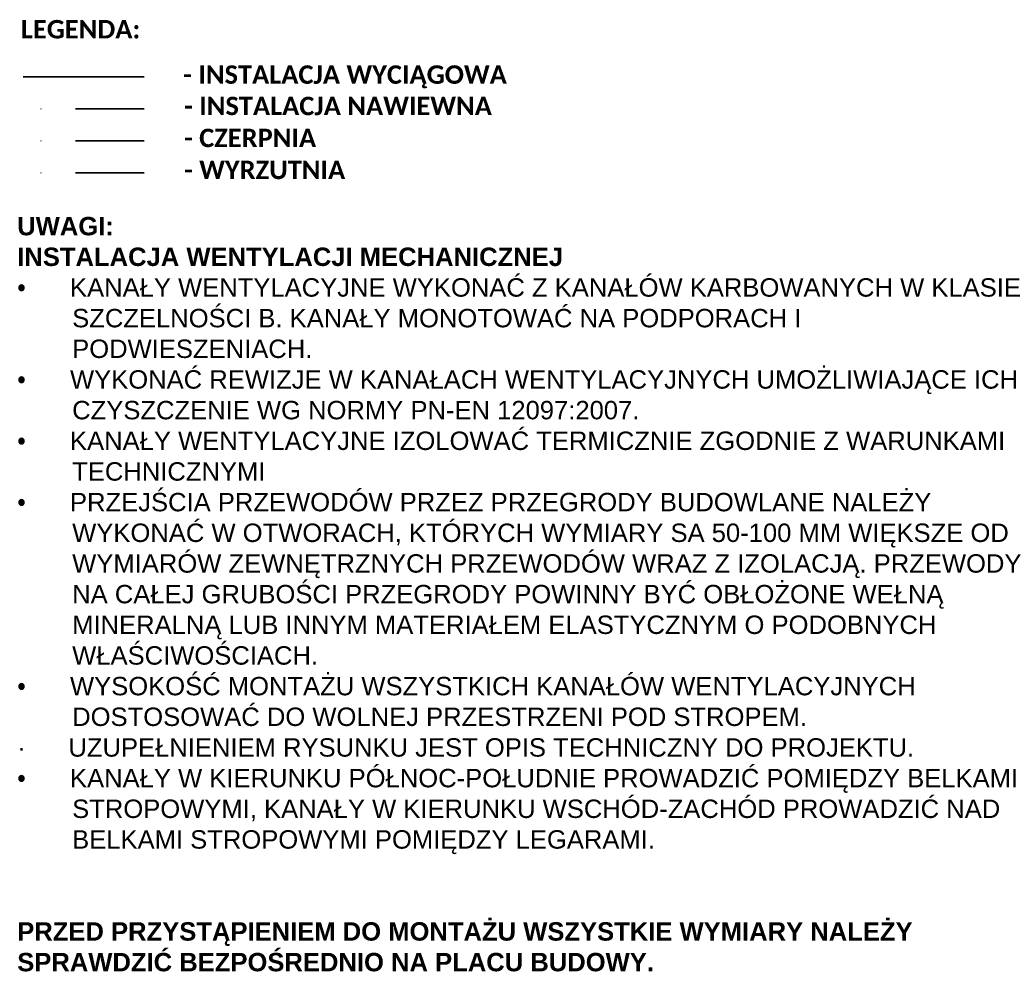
# Model space of a CAD drawing. Extents: x 2492 to 45465, y -48660 to -21478.
# Tile 4 of 6: x 4357 to 4721, y -21957 to -21605. Entities that reach past the tile are written whole.
import ezdxf

# ---------------------------------------------------------------- set-up
doc = ezdxf.new("R2010")
doc.units = 0
doc.linetypes.add('KRESKAKROPKAX2', pattern=[50.8, 25.4, -12.7, 0, -12.7])
for name, color, linetype, lineweight in [('IS_nawiew', 5, 'KRESKAKROPKAX2', 35), ('IS_wywiew', 1, 'Continuous', 35), ('KASPRZAKA-PB-IS-WE- TABELKA RYSUNKOWA$0$MKT_legenda', 7, 'Continuous', 30), ('KASPRZAKA-PB-IS-WE- TABELKA RYSUNKOWA$0$MKT_WENT_urządzenia', 7, 'Continuous', 30)]:
    doc.layers.add(name, color=color, linetype=linetype, lineweight=lineweight)
doc.styles.add('KASPRZAKA-PB-IS-WE- TABELKA RYSUNKOWA$0$FDBES', font='ariblk.ttf')
doc.styles.add('MtXpl_Calibri', font='calibrib.ttf')

msp = doc.modelspace()

# ---------------------------------------------------------------- linework, layer by layer
at = {"layer": 'IS_nawiew'}
msp.add_line((4403.49, -21637.592), (4358.722, -21637.592), dxfattribs=at)
at = {"layer": 'IS_nawiew', "color": 3}
msp.add_line((4403.49, -21649.405), (4358.722, -21649.405), dxfattribs=at)
at = {"layer": 'IS_nawiew', "color": 6}
msp.add_line((4403.49, -21661.219), (4358.722, -21661.219), dxfattribs=at)
at = {"layer": 'IS_wywiew'}
msp.add_line((4403.49, -21625.779), (4358.722, -21625.779), dxfattribs=at)

# ---------------------------------------------------------------- texts
at = {"layer": 'KASPRZAKA-PB-IS-WE- TABELKA RYSUNKOWA$0$MKT_legenda', "color": 3, "lineweight": 30, "insert": (4356.512, -21677.521), "char_height": 6.8, "attachment_point": 1, "style": 'KASPRZAKA-PB-IS-WE- TABELKA RYSUNKOWA$0$FDBES'}
msp.add_mtext_dynamic_manual_height_columns('{\\fArial|b1|i0|c238|p34;UWAGI:\\PINSTALACJA WENTYLACJI MECHANICZNEJ\\fArial|b0|i0|c238|p34;\\P\\fSymbol|b0|i0|c2|p18;·{\\W6.49414; }\\fArial|b0|i0|c238|p34;KANAŁY WENTYLACYJNE WYKONAĆ Z KANAŁÓW KARBOWANYCH W KLASIE \\P{\\W7.729349; }SZCZELNOŚCI B. KANAŁY MONOTOWAĆ NA PODPORACH I \\P{\\W7.729349; }PODWIESZENIACH.\\P\\fSymbol|b0|i0|c2|p18;·{\\W6.49414; }\\fArial|b0|i0|c238|p34;WYKONAĆ REWIZJE W KANAŁACH WENTYLACYJNYCH UMOŻLIWIAJĄCE ICH \\P{\\W7.729349; }CZYSZCZENIE WG NORMY PN-EN 12097:2007.\\P\\fSymbol|b0|i0|c2|p18;·{\\W6.49414; }\\fArial|b0|i0|c238|p34;KANAŁY WENTYLACYJNE IZOLOWAĆ TERMICZNIE ZGODNIE Z WARUNKAMI \\P{\\W7.729349; }TECHNICZNYMI\\P\\fSymbol|b0|i0|c2|p18;·{\\W6.49414; }\\fArial|b0|i0|c238|p34;PRZEJŚCIA PRZEWODÓW PRZEZ PRZEGRODY BUDOWLANE NALEŻY \\P{\\W7.729349; }WYKONAĆ W OTWORACH, KTÓRYCH WYMIARY SA 50-100 MM WIĘKSZE OD \\P{\\W7.729349; }WYMIARÓW ZEWNĘTRZNYCH PRZEWODÓW WRAZ Z IZOLACJĄ. PRZEWODY \\P{\\W7.729349; }NA CAŁEJ GRUBOŚCI PRZEGRODY POWINNY BYĆ OBŁOŻONE WEŁNĄ \\P{\\W7.729349; }MINERALNĄ LUB INNYM MATERIAŁEM ELASTYCZNYM O PODOBNYCH \\P{\\W7.729349; }WŁAŚCIWOŚCIACH.\\P\\fSymbol|b0|i0|c2|p18;·{\\W6.49414; }\\fArial|b0|i0|c238|p34;WYSOKOŚĆ MONTAŻU WSZYSTKICH KANAŁÓW WENTYLACYJNYCH  \\P{\\W7.729349; }DOSTOSOWAĆ DO WOLNEJ PRZESTRZENI POD STROPEM.\\P·      UZUPEŁNIENIEM RYSUNKU JEST OPIS TECHNICZNY DO PROJEKTU.\\P\\fSymbol|b0|i0|c2|p18;·{\\W6.49414; }\\fArial|b0|i0|c238|p34;KANAŁY W KIERUNKU PÓŁNOC-POŁUDNIE PROWADZIĆ POMIĘDZY BELKAMI \\P{\\W7.729349; }STROPOWYMI, KANAŁY W KIERUNKU WSCHÓD-ZACHÓD PROWADZIĆ NAD \\P{\\W7.729349; }BELKAMI STROPOWYMI POMIĘDZY LEGARAMI.\\P\\P\\fArial|b1|i0|c238|p34;\\PPRZED PRZYSTĄPIENIEM DO MONTAŻU WSZYSTKIE WYMIARY NALEŻY SPRAWDZIĆ BEZPOŚREDNIO NA PLACU BUDOWY.\\fArial|b0|i0|c238|p34;\\P\\P\\P\\P\\P\\P\\P\\P\\P\\P\\W2.57645; \\W7.72935; \\H1.83333x; }', width=377.35817, gutter_width=72562.198, heights=[85924.544], dxfattribs=at)
at = {"layer": 'KASPRZAKA-PB-IS-WE- TABELKA RYSUNKOWA$0$MKT_WENT_urządzenia', "color": 7, "style": 'MtXpl_Calibri'}
for s, p in [('LEGENDA:', (4357.881, -21611.538, 86.8)), ('- INSTALACJA WYCIĄGOWA', (4417.872, -21628.3, 86.8)), ('- INSTALACJA NAWIEWNA', (4418.194, -21639.905, 86.8)), ('- CZERPNIA', (4418.194, -21651.718, 86.8)), ('- WYRZUTNIA', (4418.194, -21663.532, 86.8))]:
    msp.add_text(s, height=6.8, dxfattribs=at).set_placement(p)

doc.saveas('drawing.dxf')
